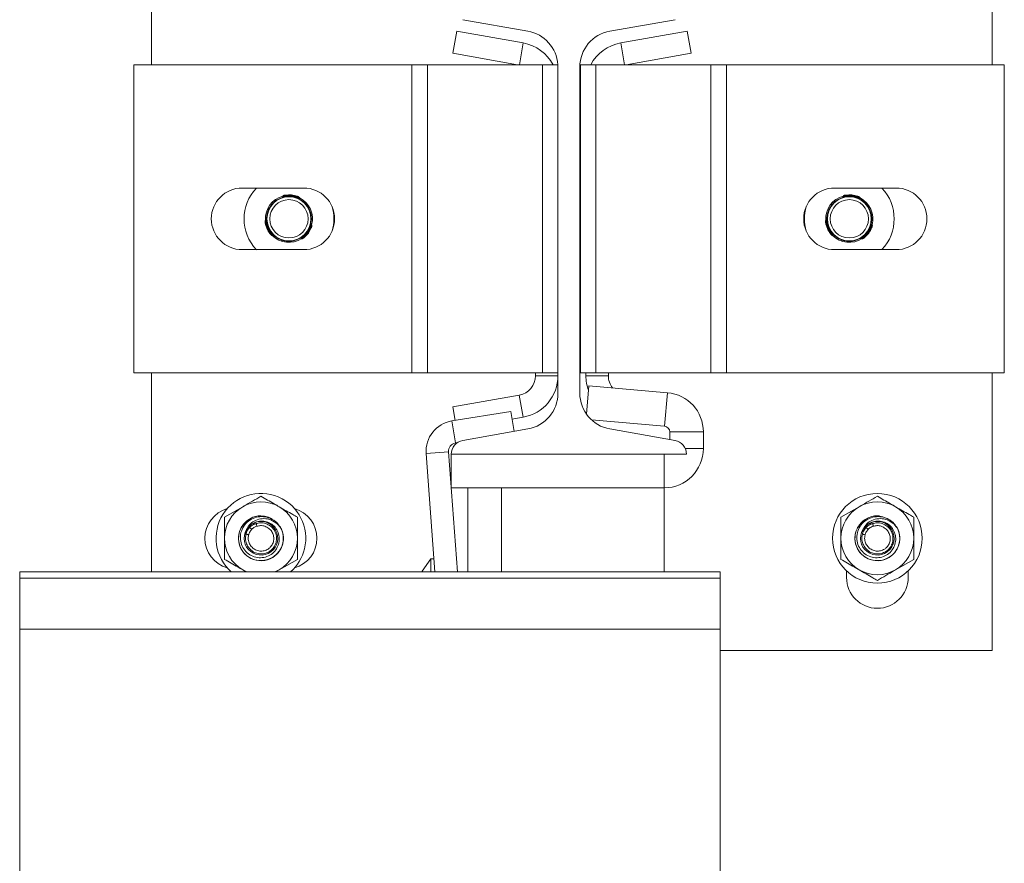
# Model space of a CAD drawing. Header units: millimetres. Extents: x 299 to 1025, y 4 to 1359.
# Tile 18 of 48: x 849 to 1025, y 436 to 587. Entities that reach past the tile are written whole.
import ezdxf

# ---------------------------------------------------------------- set-up
doc = ezdxf.new("R2010")
doc.units = ezdxf.units.MM

msp = doc.modelspace()

# ---------------------------------------------------------------- linework, layer by layer
at = {"color": 7, "linetype": 'Continuous', "lineweight": 15}
for p, q in [((872.46, 578.86), (872.46, 624.36)), ((1022.46, 624.36), (1022.46, 578.86)), ((939.59, 584.85), (927.98, 586.89)), ((965.85, 586.89), (954.23, 584.85)), ((926.89, 584.84), (926.19, 580.9)), ((938.76, 582.74), (926.89, 584.84)), ((968.04, 584.84), (956.16, 582.74)), ((968.04, 584.84), (968.73, 580.9)), ((937.77, 578.86), (926.19, 580.9)), ((968.73, 580.9), (957.16, 578.86)), ((869.31, 578.86), (869.31, 523.86)), ((918.91, 578.86), (869.31, 578.86)), ((918.91, 578.86), (918.91, 523.86)), ((918.91, 578.86), (921.66, 578.86)), ((921.66, 578.86), (921.66, 523.86)), ((942.21, 578.86), (921.66, 578.86)), ((942.21, 578.86), (942.21, 523.86)), ((942.21, 578.86), (944.96, 578.86)), ((944.96, 578.86), (944.96, 523.86)), ((948.86, 578.45), (948.86, 520.27)), ((948.96, 578.86), (951.71, 578.86)), ((948.96, 523.86), (948.96, 578.86)), ((951.71, 523.86), (951.71, 578.86)), ((972.27, 578.86), (951.71, 578.86)), ((972.27, 578.86), (975.02, 578.86)), ((972.27, 523.86), (972.27, 578.86)), ((975.02, 523.86), (975.02, 578.86)), ((1024.61, 578.86), (975.02, 578.86)), ((1024.61, 523.86), (1024.61, 578.86)), ((899.61, 556.86), (888.61, 556.86)), ((895.89, 555.43), (895.87, 555.27)), ((896.39, 555.42), (896.4, 555.51)), ((898.38, 555.2), (898.39, 555.3)), ((898.61, 555.22), (898.78, 555.14)), ((948.96, 556.36), (948.86, 556.36)), ((1005.31, 556.86), (994.31, 556.86)), ((995.89, 555.43), (995.87, 555.27)), ((996.39, 555.42), (996.4, 555.51)), ((998.38, 555.2), (998.39, 555.3)), ((894.23, 554.28), (894.29, 554.23)), ((898.85, 554.95), (898.87, 555.12)), ((900.25, 553.64), (900.18, 553.6)), ((994.23, 554.28), (994.29, 554.23)), ((998.85, 554.95), (998.87, 555.12)), ((1000.25, 553.64), (1000.18, 553.6)), ((893.34, 553.06), (893.41, 553.02)), ((900.32, 553.39), (900.39, 553.42)), ((900.79, 552.51), (900.72, 552.48)), ((900.86, 552.26), (900.79, 552.23)), ((993.34, 553.06), (993.41, 553.02)), ((1000.32, 553.39), (1000.39, 553.42)), ((1000.79, 552.51), (1000.72, 552.48)), ((1000.86, 552.26), (1000.79, 552.23)), ((892.9, 551.19), (892.75, 551.13)), ((892.92, 550.66), (892.84, 550.62)), ((901.03, 550.25), (900.9, 550.34)), ((992.9, 551.19), (992.75, 551.13)), ((992.92, 550.66), (992.84, 550.62)), ((1001.03, 550.25), (1000.9, 550.34)), ((893.73, 548.83), (893.65, 548.79)), ((893.97, 548.39), (894.12, 548.45)), ((899.59, 548.21), (899.66, 548.15)), ((900.76, 549.82), (900.84, 549.77)), ((993.73, 548.83), (993.65, 548.79)), ((993.81, 548.89), (993.73, 548.83)), ((993.97, 548.39), (994.12, 548.45)), ((999.59, 548.21), (999.66, 548.15)), ((1000.76, 549.82), (1000.84, 549.77)), ((895.8, 547.53), (895.81, 547.61)), ((897.29, 547.37), (897.3, 547.45)), ((899.13, 547.92), (899.27, 547.82)), ((995.8, 547.53), (995.81, 547.61)), ((997.29, 547.37), (997.3, 547.45)), ((999.13, 547.92), (999.27, 547.82)), ((888.61, 545.86), (899.61, 545.86)), ((948.86, 546.36), (948.96, 546.36)), ((994.31, 545.86), (1005.31, 545.86)), ((948.86, 544.36), (948.96, 544.36)), ((869.31, 523.86), (918.91, 523.86)), ((872.46, 488.36), (872.46, 523.86)), ((921.66, 523.86), (918.91, 523.86)), ((921.66, 523.86), (942.21, 523.86)), ((940.96, 523.36), (940.96, 523.86)), ((944.96, 523.86), (942.21, 523.86)), ((944.96, 520.27), (944.96, 523.86)), ((951.71, 523.86), (948.96, 523.86)), ((949.96, 523.86), (949.96, 523.36)), ((951.71, 523.86), (972.27, 523.86)), ((953.96, 523.86), (953.96, 523.36)), ((975.02, 523.86), (972.27, 523.86)), ((975.02, 523.86), (1024.61, 523.86)), ((1022.46, 523.86), (1022.46, 474.36)), ((944.96, 523.36), (940.96, 523.36)), ((949.96, 523.36), (953.96, 523.36)), ((950.49, 521.56), (950.05, 516.52)), ((964.52, 520.33), (950.49, 521.56)), ((964, 514.35), (964.52, 520.33)), ((926.19, 517.81), (938.07, 519.91)), ((938.07, 519.91), (938.76, 515.97)), ((936.54, 517.01), (926.05, 515.3)), ((926.62, 515.4), (926.19, 517.81)), ((936.54, 517.01), (937.12, 513.43)), ((926.69, 511.36), (926.05, 515.3)), ((936.76, 515.62), (938.76, 515.97)), ((964, 514.35), (950.95, 515.49)), ((927.98, 511.82), (939.59, 513.87)), ((954.23, 513.87), (965.85, 511.82)), ((970.91, 513.36), (964.91, 513.36)), ((964.91, 511.98), (964.91, 513.36)), ((970.91, 510.36), (970.91, 513.36)), ((926.98, 511.4), (926.69, 511.36)), ((925.44, 509.76), (921.45, 509.47)), ((927.02, 488.36), (925.44, 509.76)), ((923.01, 488.36), (921.45, 509.47)), ((967.91, 509.36), (925.91, 509.36)), ((925.91, 503.36), (925.91, 509.36)), ((963.91, 503.36), (963.91, 509.36)), ((925.91, 503.36), (963.91, 503.36)), ((928.91, 488.36), (928.91, 503.36)), ((963.91, 488.36), (963.91, 503.36)), ((885.46, 498.11), (888.71, 499.99)), ((995.46, 498.11), (998.71, 499.99)), ((898.46, 498.11), (898.46, 494.36)), ((1008.46, 498.11), (1008.46, 494.36)), ((889.29, 495.1), (889.4, 495.91)), ((889.84, 496.37), (889.94, 496.28)), ((890.29, 496.85), (891.1, 496.99)), ((999.29, 495.1), (999.4, 495.91)), ((999.84, 496.37), (999.94, 496.28)), ((1000.29, 496.85), (1001.1, 496.99)), ((885.46, 490.6), (885.46, 494.36)), ((995.46, 490.6), (995.46, 494.36)), ((898.46, 490.6), (895.21, 488.73)), ((922.84, 490.68), (922.3, 490.68)), ((922.3, 488.36), (922.3, 490.68)), ((1008.46, 490.6), (1005.21, 488.73)), ((889.46, 488.36), (888.71, 488.73)), ((889.35, 488.36), (888.71, 488.73)), ((895.21, 488.73), (894.46, 488.36)), ((996.46, 487.36), (996.46, 488.55)), ((1007.46, 488.55), (1007.46, 487.36)), ((973.91, 488.36), (848.91, 488.36)), ((848.91, 487.23), (848.91, 488.36)), ((973.91, 487.23), (848.91, 487.23)), ((848.91, 478.13), (848.91, 487.23)), ((973.91, 487.23), (973.91, 488.36)), ((973.91, 478.13), (973.91, 487.23)), ((848.91, 478.13), (973.91, 478.13)), ((848.91, 478.13), (848.91, 198.58)), ((973.91, 478.13), (973.91, 198.58)), ((1022.46, 474.36), (973.91, 474.36))]:
    msp.add_line(p, q, dxfattribs=at)
at = {"color": 8, "linetype": 'Continuous', "lineweight": 15}
for p, q in [((938.08, 578.86), (938.76, 582.74)), ((956.85, 578.86), (956.16, 582.74)), ((895.08, 554.89), (895.15, 554.84)), ((899.54, 554.41), (899.46, 554.38)), ((995.08, 554.89), (995.15, 554.84)), ((999.54, 554.41), (999.46, 554.38)), ((893.02, 552.06), (893.09, 552.01)), ((993.02, 552.06), (993.09, 552.01)), ((900.96, 551.22), (900.88, 551.18)), ((1000.96, 551.22), (1000.88, 551.18)), ((894.84, 547.96), (894.85, 548.05)), ((898.32, 547.59), (898.33, 547.68)), ((994.84, 547.96), (994.85, 548.05)), ((998.32, 547.59), (998.33, 547.68)), ((967.7, 510.36), (970.91, 510.36)), ((934.91, 488.36), (934.91, 503.36))]:
    msp.add_line(p, q, dxfattribs=at)
at = {"color": 8, "linetype": 'Continuous', "lineweight": 15, "flags": 128}
for points in [[(895.88, 555.27), (895.87, 555.27), (895.92, 555.29), (896.01, 555.32), (896.14, 555.36), (896.31, 555.4), (896.39, 555.42), (896.39, 555.42), (896.39, 555.42)], [(898.86, 555.12), (898.86, 555.12), (898.82, 555.14), (898.73, 555.17), (898.6, 555.22), (898.44, 555.28), (898.39, 555.3), (898.39, 555.3), (898.39, 555.3)], [(995.88, 555.27), (995.87, 555.27), (995.92, 555.29), (996.01, 555.32), (996.14, 555.36), (996.31, 555.4), (996.39, 555.42), (996.39, 555.42), (996.39, 555.42)], [(998.86, 555.12), (998.86, 555.12), (998.82, 555.14), (998.73, 555.17), (998.6, 555.22), (998.44, 555.28), (998.39, 555.3), (998.39, 555.3), (998.39, 555.3)], [(892.75, 551.12), (892.75, 551.12), (892.76, 551.07), (892.77, 550.98), (892.79, 550.84), (892.82, 550.68), (892.84, 550.62), (892.84, 550.62), (892.84, 550.62)], [(900.9, 550.34), (900.9, 550.34), (900.89, 550.3), (900.87, 550.2), (900.84, 550.07), (900.79, 549.9), (900.76, 549.82), (900.76, 549.82), (900.76, 549.82)], [(992.75, 551.12), (992.75, 551.12), (992.76, 551.07), (992.77, 550.98), (992.79, 550.84), (992.82, 550.68), (992.84, 550.62), (992.84, 550.62), (992.84, 550.62)], [(1000.9, 550.34), (1000.9, 550.34), (1000.89, 550.3), (1000.87, 550.2), (1000.84, 550.07), (1000.79, 549.9), (1000.76, 549.82), (1000.76, 549.82), (1000.76, 549.82)], [(894.11, 548.46), (894.12, 548.46), (894.08, 548.49), (894.01, 548.55), (893.91, 548.64), (893.79, 548.77), (893.73, 548.83), (893.73, 548.83), (893.73, 548.83)], [(994.11, 548.46), (994.12, 548.46), (994.08, 548.49), (994.01, 548.55), (993.91, 548.64), (993.79, 548.77), (993.73, 548.83), (993.73, 548.83), (993.73, 548.83)], [(899.27, 547.83), (899.27, 547.83), (899.31, 547.86), (899.38, 547.92), (899.49, 548), (899.62, 548.11), (899.66, 548.15), (899.66, 548.15), (899.66, 548.15)], [(999.27, 547.83), (999.27, 547.83), (999.31, 547.86), (999.38, 547.92), (999.49, 548), (999.62, 548.11), (999.66, 548.15), (999.66, 548.15), (999.66, 548.15)]]:
    msp.add_lwpolyline(points, dxfattribs=at)
at = {"color": 7, "linetype": 'Continuous', "lineweight": 15, "flags": 128}
for points in [[(896.4, 555.51), (896.39, 555.53), (896.39, 555.55), (896.39, 555.56), (896.39, 555.58), (896.39, 555.59), (896.38, 555.6), (896.38, 555.61), (896.38, 555.61)], [(896.4, 555.32), (896.4, 555.32), (896.4, 555.32), (896.4, 555.33), (896.4, 555.35), (896.4, 555.36), (896.39, 555.38), (896.39, 555.4), (896.39, 555.42)], [(898.39, 555.3), (898.39, 555.32), (898.4, 555.33), (898.41, 555.35), (898.41, 555.36), (898.42, 555.37), (898.42, 555.38), (898.42, 555.39), (898.42, 555.39)], [(996.4, 555.51), (996.39, 555.53), (996.39, 555.55), (996.39, 555.56), (996.39, 555.58), (996.39, 555.59), (996.38, 555.6), (996.38, 555.61), (996.38, 555.61)], [(996.4, 555.32), (996.4, 555.32), (996.4, 555.32), (996.4, 555.33), (996.4, 555.35), (996.4, 555.36), (996.39, 555.38), (996.39, 555.4), (996.39, 555.42)], [(998.39, 555.3), (998.39, 555.32), (998.4, 555.33), (998.41, 555.35), (998.41, 555.36), (998.42, 555.37), (998.42, 555.38), (998.42, 555.39), (998.42, 555.39)], [(898.34, 555.11), (898.34, 555.11), (898.34, 555.12), (898.35, 555.13), (898.35, 555.14), (898.36, 555.15), (898.36, 555.17), (898.37, 555.19), (898.38, 555.2)], [(998.34, 555.11), (998.34, 555.11), (998.34, 555.12), (998.35, 555.13), (998.35, 555.14), (998.36, 555.15), (998.36, 555.17), (998.37, 555.19), (998.38, 555.2)], [(900.39, 553.42), (900.63, 552.96), (900.79, 552.51)], [(1000.39, 553.42), (1000.63, 552.96), (1000.79, 552.51)], [(892.84, 550.62), (892.82, 550.62), (892.8, 550.61), (892.78, 550.61), (892.77, 550.61), (892.75, 550.61), (892.75, 550.6), (892.74, 550.6), (892.74, 550.6)], [(893.02, 550.67), (893.02, 550.67), (893.01, 550.67), (893, 550.67), (892.99, 550.67), (892.98, 550.67), (892.96, 550.66), (892.94, 550.66), (892.92, 550.66)], [(992.84, 550.62), (992.82, 550.62), (992.8, 550.61), (992.78, 550.61), (992.77, 550.61), (992.75, 550.61), (992.75, 550.6), (992.74, 550.6), (992.74, 550.6)], [(993.02, 550.67), (993.02, 550.67), (993.01, 550.67), (993, 550.67), (992.99, 550.67), (992.98, 550.67), (992.96, 550.66), (992.94, 550.66), (992.92, 550.66)], [(893.65, 548.79), (893.63, 548.78), (893.62, 548.77), (893.6, 548.76), (893.59, 548.75), (893.58, 548.74), (893.58, 548.73), (893.57, 548.73), (893.57, 548.73)], [(893.81, 548.89), (893.81, 548.89), (893.81, 548.89), (893.8, 548.88), (893.79, 548.87), (893.78, 548.86), (893.76, 548.85), (893.75, 548.84), (893.73, 548.83)], [(899.52, 548.28), (899.52, 548.28), (899.53, 548.28), (899.53, 548.27), (899.54, 548.26), (899.55, 548.25), (899.56, 548.24), (899.57, 548.22), (899.59, 548.21)], [(900.67, 549.86), (900.67, 549.86), (900.68, 549.86), (900.69, 549.85), (900.7, 549.85), (900.71, 549.84), (900.73, 549.84), (900.75, 549.83), (900.76, 549.82)], [(900.84, 549.77), (900.86, 549.76), (900.88, 549.75), (900.89, 549.75), (900.91, 549.74), (900.92, 549.74), (900.93, 549.73), (900.93, 549.73), (900.93, 549.73)], [(993.65, 548.79), (993.63, 548.78), (993.62, 548.77), (993.6, 548.76), (993.59, 548.75), (993.58, 548.74), (993.58, 548.73), (993.57, 548.73), (993.57, 548.73)], [(999.52, 548.28), (999.52, 548.28), (999.53, 548.28), (999.53, 548.27), (999.54, 548.26), (999.55, 548.25), (999.56, 548.24), (999.57, 548.22), (999.59, 548.21)], [(1000.67, 549.86), (1000.67, 549.86), (1000.68, 549.86), (1000.69, 549.85), (1000.7, 549.85), (1000.71, 549.84), (1000.73, 549.84), (1000.75, 549.83), (1000.76, 549.82)], [(1000.84, 549.77), (1000.86, 549.76), (1000.88, 549.75), (1000.89, 549.75), (1000.91, 549.74), (1000.92, 549.74), (1000.93, 549.73), (1000.93, 549.73), (1000.93, 549.73)], [(899.66, 548.15), (899.68, 548.14), (899.69, 548.12), (899.7, 548.11), (899.71, 548.1), (899.72, 548.09), (899.72, 548.08), (899.72, 548.08), (899.73, 548.07)], [(999.66, 548.15), (999.68, 548.14), (999.69, 548.12), (999.7, 548.11), (999.71, 548.1), (999.72, 548.09), (999.72, 548.08), (999.72, 548.08), (999.73, 548.07)], [(922.3, 490.68), (920.76, 488.5), (920.67, 488.36)]]:
    msp.add_lwpolyline(points, dxfattribs=at)
at = {"color": 7, "linetype": 'Continuous', "lineweight": 15}
for centre, radius in [((896.96, 551.36), 3.92), ((996.96, 551.36), 3.92), ((896.96, 551.36), 3.42), ((996.96, 551.36), 3.42), ((1001.96, 494.36), 8)]:
    msp.add_circle(centre, radius, dxfattribs=at)
for centre, radius, start, end in [((938.46, 578.45), 6.5, 3.6246, 80), ((955.36, 578.45), 6.5, 100, 180), ((937.46, 575.36), 7.5, 27.8181, 80), ((957.46, 575.36), 7.5, 100, 152.1819), ((888.61, 551.36), 5.5, 90, 270), ((896.96, 551.36), 8, 136.5675, 223.5612), ((896.96, 551.36), 4.2, 104.8561, 183.008), ((896.96, 551.36), 4, 49.8765, 117.9876), ((895.77, 555.28), 0.1, 286.9066, 355.5942), ((895.99, 555.42), 0.1, 104.8899, 173.2619), ((896.99, 551.65), 4, 69.0749, 98.7892), ((896.96, 551.36), 4.1, 69.8151, 98.049), ((896.99, 551.65), 3.9, 69.0749, 98.7892), ((898.77, 555.13), 0.1, 355.8223, 62.9742), ((899.61, 551.36), 5.5, 270, 90), ((994.31, 551.36), 5.5, 90, 270), ((996.96, 551.36), 4.2, 104.8561, 183.008), ((996.96, 551.36), 4, 49.8765, 117.9876), ((995.77, 555.28), 0.1, 286.9002, 355.6006), ((995.99, 555.42), 0.1, 104.8899, 173.2619), ((996.99, 551.65), 4, 69.0749, 98.7892), ((996.96, 551.36), 4.1, 69.8151, 98.049), ((996.99, 551.65), 3.9, 69.0749, 98.7892), ((998.77, 555.13), 0.1, 355.8223, 62.9742), ((996.96, 551.36), 8, 316.5675, 43.4325), ((1005.31, 551.36), 5.5, 270, 90), ((896.96, 551.36), 4.2, 344.8561, 63.008), ((896.96, 551.36), 8, 344.1216, 15.8784), ((996.96, 551.36), 8, 164.1851, 195.8149), ((996.96, 551.36), 4.2, 344.8561, 63.008), ((896.96, 551.36), 4, 169.8765, 237.9876), ((996.96, 551.36), 4, 169.8765, 237.9876), ((892.79, 551.04), 0.1, 115.8223, 182.9742), ((896.69, 551.23), 4, 189.0749, 218.7892), ((896.69, 551.23), 3.9, 189.0749, 218.7892), ((896.96, 551.36), 4.1, 189.8151, 218.049), ((896.96, 551.36), 4, 289.8765, 357.9876), ((900.97, 550.17), 0.1, 344.8899, 53.2619), ((992.79, 551.04), 0.1, 115.8223, 182.9742), ((996.69, 551.23), 4, 189.0749, 218.7892), ((996.69, 551.23), 3.9, 189.0749, 218.7892), ((996.96, 551.36), 4.1, 189.8151, 218.049), ((996.96, 551.36), 4, 289.8765, 357.9876), ((1000.97, 550.17), 0.1, 344.8899, 53.2619), ((893.93, 548.48), 0.1, 224.8899, 293.2619), ((896.96, 551.36), 4.2, 224.8561, 303.008), ((896.96, 551.36), 4.1, 309.8151, 338.049), ((897.2, 551.18), 3.9, 309.0749, 338.7892), ((897.2, 551.18), 4, 309.0749, 338.7892), ((993.93, 548.48), 0.1, 224.8899, 293.2619), ((996.96, 551.36), 4.2, 224.8561, 303.008), ((996.96, 551.36), 4.1, 309.8151, 338.049), ((997.2, 551.18), 3.9, 309.0749, 338.7892), ((997.2, 551.18), 4, 309.0749, 338.7892), ((899.07, 547.84), 0.1, 52.7886, 120.9483), ((899.32, 547.9), 0.1, 235.8223, 302.9742), ((999.07, 547.84), 0.1, 52.7878, 120.9489), ((999.32, 547.9), 0.1, 235.8223, 302.9742), ((937.46, 523.36), 3.5, 280, 0), ((937.46, 523.36), 7.5, 280, 0), ((957.46, 523.36), 7.5, 180, 200.1919), ((957.46, 523.36), 3.5, 180, 218.2871), ((938.46, 520.27), 6.5, 280, 0), ((955.36, 520.27), 6.5, 180, 260), ((963.91, 513.36), 7, 0, 85), ((926.93, 509.88), 5.5, 99.2403, 184.2403), ((963.91, 513.36), 1, 0, 85), ((926.93, 509.88), 1.5, 99.2403, 184.2403), ((928.41, 509.36), 2.5, 100, 180), ((965.41, 509.36), 2.5, 0, 80), ((963.91, 510.36), 7, 270, 0), ((891.96, 494.36), 8, 346.4388, 228.5904), ((891.96, 494.36), 6.5, 60, 120), ((1001.96, 494.36), 6.5, 60, 120), ((887.46, 494.36), 5.5, 105.8266, 254.1734), ((891.96, 494.36), 6.5, 120, 180), ((891.96, 494.36), 6.5, 0, 60), ((896.46, 494.36), 5.5, 285.8266, 74.1734), ((1001.96, 494.36), 6.5, 120, 180), ((1001.96, 494.36), 6.5, 0, 60), ((891.96, 494.36), 4, 60, 26.8055), ((891.96, 494.36), 3, 148.8309, 123.8514), ((1001.96, 494.36), 4, 85.4468, 26.8055), ((1001.96, 494.36), 3, 148.8309, 123.8514), ((891.96, 494.36), 4, 26.8055, 29.6369), ((1001.96, 494.36), 4, 26.8055, 29.6369), ((891.96, 494.36), 6.5, 180, 240), ((891.96, 494.36), 6.5, 300, 0), ((1001.96, 494.36), 6.5, 180, 240), ((1001.96, 494.36), 6.5, 300, 0), ((891.96, 494.36), 8, 311.4096, 346.4388), ((1001.96, 494.36), 6.5, 240, 300), ((1001.96, 487.36), 5.5, 180, 0)]:
    msp.add_arc(centre, radius, start, end, dxfattribs=at)
at = {"color": 8, "linetype": 'Continuous', "lineweight": 15}
for points, knots in [([(896.4, 555.51), (896.4, 555.51), (896.34, 555.49), (896.22, 555.49), (896.06, 555.46), (895.95, 555.44), (895.89, 555.43), (895.89, 555.43), (895.89, 555.43)], [0, 0, 0, 0, 0.000077, 0.22455, 0.449208, 0.674567, 0.891633, 1, 1, 1, 1]), ([(996.4, 555.51), (996.4, 555.51), (996.34, 555.49), (996.22, 555.49), (996.06, 555.46), (995.95, 555.44), (995.89, 555.43), (995.89, 555.43), (995.89, 555.43)], [0, 0, 0, 0, 0.000077, 0.224549, 0.449206, 0.674568, 0.891633, 1, 1, 1, 1]), ([(898.38, 555.2), (898.38, 555.2), (898.43, 555.19), (898.53, 555.13), (898.68, 555.06), (898.79, 554.99), (898.85, 554.95), (898.85, 554.95), (898.85, 554.95)], [0, 0, 0, 0, 0.0000713, 0.2022506, 0.4271873, 0.654227, 0.8716661, 1, 1, 1, 1]), ([(998.38, 555.2), (998.38, 555.2), (998.43, 555.19), (998.53, 555.13), (998.68, 555.06), (998.79, 554.99), (998.85, 554.95), (998.85, 554.95), (998.85, 554.95)], [0, 0, 0, 0, 0.000067, 0.20225, 0.427191, 0.654227, 0.871666, 1, 1, 1, 1]), ([(892.92, 550.66), (892.92, 550.66), (892.92, 550.71), (892.9, 550.83), (892.9, 550.99), (892.9, 551.12), (892.9, 551.19), (892.9, 551.19), (892.9, 551.19)], [0, 0, 0, 0, 0.000074, 0.20224, 0.427189, 0.654226, 0.871667, 1, 1, 1, 1]), ([(900.84, 549.77), (900.84, 549.77), (900.87, 549.82), (900.91, 549.93), (900.97, 550.08), (901.01, 550.19), (901.03, 550.25), (901.03, 550.24), (901.03, 550.24)], [0, 0, 0, 0, 0.000063, 0.22455, 0.449202, 0.674561, 0.891631, 1, 1, 1, 1]), ([(992.92, 550.66), (992.92, 550.66), (992.92, 550.71), (992.9, 550.83), (992.9, 550.99), (992.9, 551.12), (992.9, 551.19), (992.9, 551.19), (992.9, 551.19)], [0, 0, 0, 0, 0.000074, 0.20224, 0.427189, 0.654226, 0.871667, 1, 1, 1, 1]), ([(1000.84, 549.77), (1000.84, 549.77), (1000.87, 549.82), (1000.91, 549.93), (1000.97, 550.08), (1001.01, 550.19), (1001.03, 550.25), (1001.03, 550.24), (1001.03, 550.24)], [0, 0, 0, 0, 0.000063, 0.22455, 0.4492035, 0.6745613, 0.8916315, 1, 1, 1, 1]), ([(893.65, 548.79), (893.65, 548.79), (893.68, 548.74), (893.75, 548.65), (893.85, 548.52), (893.93, 548.43), (893.97, 548.39), (893.97, 548.39), (893.96, 548.39)], [0, 0, 0, 0, 0.00007, 0.224539, 0.449201, 0.674564, 0.891632, 1, 1, 1, 1]), ([(899.59, 548.21), (899.59, 548.21), (899.54, 548.18), (899.45, 548.1), (899.31, 548.02), (899.2, 547.96), (899.14, 547.92), (899.14, 547.92), (899.14, 547.92)], [0, 0, 0, 0, 0.00007, 0.202247, 0.427181, 0.654225, 0.871667, 1, 1, 1, 1]), ([(993.65, 548.79), (993.65, 548.79), (993.68, 548.74), (993.75, 548.65), (993.85, 548.52), (993.93, 548.43), (993.97, 548.39), (993.97, 548.39), (993.96, 548.39)], [0, 0, 0, 0, 0.00007, 0.224537, 0.449199, 0.674563, 0.891632, 1, 1, 1, 1]), ([(999.59, 548.21), (999.59, 548.21), (999.54, 548.18), (999.45, 548.1), (999.31, 548.02), (999.2, 547.96), (999.14, 547.92), (999.14, 547.92), (999.14, 547.92)], [0, 0, 0, 0, 0.000066, 0.202247, 0.427179, 0.654226, 0.871666, 1, 1, 1, 1])]:
    msp.add_open_spline(points, degree=3, knots=knots, dxfattribs=at)
at = {"color": 7, "linetype": 'Continuous', "lineweight": 15}
for points, knots in [([(895.97, 555.52), (895.97, 555.52), (895.96, 555.52), (896.01, 555.53), (896.11, 555.56), (896.24, 555.58), (896.33, 555.6), (896.38, 555.61)], [0, 0, 0, 0, 0.106149, 0.319798, 0.544698, 0.771763, 1, 1, 1, 1]), ([(898.42, 555.39), (898.44, 555.38), (898.5, 555.36), (898.6, 555.32), (898.71, 555.27), (898.78, 555.23), (898.82, 555.22), (898.81, 555.22), (898.81, 555.22)], [0, 0, 0, 0, 0.07454, 0.299557, 0.512399, 0.712609, 0.90658, 1, 1, 1, 1]), ([(995.97, 555.52), (995.97, 555.52), (995.96, 555.52), (996.01, 555.53), (996.11, 555.56), (996.24, 555.58), (996.33, 555.6), (996.38, 555.61)], [0, 0, 0, 0, 0.1061489, 0.3197973, 0.5446932, 0.7717637, 1, 1, 1, 1]), ([(998.42, 555.39), (998.44, 555.38), (998.5, 555.36), (998.6, 555.32), (998.71, 555.27), (998.78, 555.23), (998.82, 555.22), (998.81, 555.22), (998.81, 555.22)], [0, 0, 0, 0, 0.0745403, 0.2995579, 0.5123999, 0.7126067, 0.9065803, 1, 1, 1, 1]), ([(893.34, 553.06), (893.35, 553.07), (893.35, 553.07), (893.39, 553.15), (893.46, 553.3), (893.58, 553.49), (893.72, 553.7), (893.87, 553.9), (894.02, 554.07), (894.14, 554.2), (894.22, 554.26), (894.22, 554.27), (894.23, 554.28)], [0, 0, 0, 0, 0.067548, 0.172848, 0.279376, 0.387327, 0.494682, 0.600406, 0.705958, 0.813019, 0.921036, 1, 1, 1, 1]), ([(894.23, 554.28), (894.24, 554.28), (894.25, 554.3), (894.38, 554.41), (894.57, 554.57), (894.82, 554.74), (895, 554.84), (895.08, 554.89)], [0, 0, 0, 0, 0.204182, 0.408372, 0.612326, 0.818131, 1, 1, 1, 1]), ([(898.9, 554.86), (898.89, 554.86), (898.89, 554.86), (898.87, 554.88), (898.86, 554.9), (898.85, 554.93), (898.85, 554.95), (898.85, 554.95)], [0, 0, 0, 0, 0.0842697, 0.2336135, 0.5410941, 0.8244873, 1, 1, 1, 1]), ([(899.54, 554.41), (899.63, 554.33), (899.82, 554.17), (900.03, 553.93), (900.17, 553.74), (900.24, 553.65), (900.25, 553.64), (900.25, 553.64)], [0, 0, 0, 0, 0.227125, 0.454918, 0.667268, 0.872128, 1, 1, 1, 1]), ([(900.25, 553.64), (900.25, 553.63), (900.26, 553.61), (900.32, 553.53), (900.37, 553.45), (900.39, 553.42)], [0, 0, 0, 0, 0.395985, 0.791668, 1, 1, 1, 1]), ([(993.34, 553.06), (993.35, 553.07), (993.35, 553.07), (993.39, 553.15), (993.46, 553.3), (993.58, 553.49), (993.72, 553.7), (993.87, 553.9), (994.02, 554.07), (994.14, 554.2), (994.22, 554.26), (994.22, 554.27), (994.23, 554.28)], [0, 0, 0, 0, 0.0675483, 0.172848, 0.2793757, 0.3873265, 0.4946823, 0.6004052, 0.705958, 0.8130189, 0.9210365, 1, 1, 1, 1]), ([(994.23, 554.28), (994.24, 554.28), (994.25, 554.3), (994.38, 554.41), (994.57, 554.57), (994.82, 554.74), (995, 554.84), (995.08, 554.89)], [0, 0, 0, 0, 0.204181, 0.408373, 0.612325, 0.818131, 1, 1, 1, 1]), ([(998.9, 554.86), (998.89, 554.86), (998.89, 554.86), (998.87, 554.88), (998.86, 554.9), (998.85, 554.93), (998.85, 554.95), (998.85, 554.95)], [0, 0, 0, 0, 0.084269, 0.233611, 0.541088, 0.824485, 1, 1, 1, 1]), ([(999.54, 554.41), (999.63, 554.33), (999.82, 554.17), (1000.03, 553.93), (1000.17, 553.74), (1000.24, 553.65), (1000.25, 553.64), (1000.25, 553.64)], [0, 0, 0, 0, 0.227125, 0.454917, 0.667268, 0.872128, 1, 1, 1, 1]), ([(1000.25, 553.64), (1000.25, 553.63), (1000.26, 553.61), (1000.32, 553.53), (1000.37, 553.45), (1000.39, 553.42)], [0, 0, 0, 0, 0.395984, 0.79167, 1, 1, 1, 1]), ([(893.02, 552.06), (893.04, 552.13), (893.08, 552.33), (893.16, 552.62), (893.26, 552.88), (893.33, 553.04), (893.34, 553.05), (893.34, 553.06)], [0, 0, 0, 0, 0.12884, 0.37694, 0.59572, 0.802081, 1, 1, 1, 1]), ([(900.79, 552.51), (900.79, 552.5), (900.81, 552.43), (900.84, 552.33), (900.86, 552.27), (900.86, 552.27), (900.86, 552.26)], [0, 0, 0, 0, 0.050274, 0.452026, 0.854448, 1, 1, 1, 1]), ([(900.86, 552.26), (900.86, 552.25), (900.87, 552.23), (900.9, 552.07), (900.94, 551.82), (900.96, 551.52), (900.96, 551.31), (900.96, 551.22)], [0, 0, 0, 0, 0.204182, 0.408371, 0.612321, 0.818133, 1, 1, 1, 1]), ([(993.02, 552.06), (993.04, 552.13), (993.08, 552.33), (993.16, 552.62), (993.26, 552.88), (993.33, 553.04), (993.34, 553.05), (993.34, 553.06)], [0, 0, 0, 0, 0.1288395, 0.3769406, 0.5957197, 0.8020811, 1, 1, 1, 1]), ([(1000.79, 552.51), (1000.79, 552.5), (1000.81, 552.43), (1000.84, 552.33), (1000.86, 552.27), (1000.86, 552.27), (1000.86, 552.26)], [0, 0, 0, 0, 0.050274, 0.452026, 0.854448, 1, 1, 1, 1]), ([(1000.86, 552.26), (1000.86, 552.25), (1000.87, 552.23), (1000.9, 552.07), (1000.94, 551.82), (1000.96, 551.52), (1000.96, 551.31), (1000.96, 551.22)], [0, 0, 0, 0, 0.204182, 0.408371, 0.612321, 0.818133, 1, 1, 1, 1]), ([(892.74, 550.6), (892.74, 550.62), (892.73, 550.68), (892.71, 550.79), (892.7, 550.91), (892.7, 550.99), (892.69, 551.03), (892.69, 551.03), (892.69, 551.03)], [0, 0, 0, 0, 0.074542, 0.299549, 0.512392, 0.712605, 0.90658, 1, 1, 1, 1]), ([(892.96, 551.28), (892.96, 551.28), (892.96, 551.27), (892.96, 551.25), (892.94, 551.23), (892.92, 551.2), (892.91, 551.2), (892.9, 551.2)], [0, 0, 0, 0, 0.084309, 0.233599, 0.541035, 0.824486, 1, 1, 1, 1]), ([(900.9, 550.35), (900.9, 550.35), (900.89, 550.35), (900.87, 550.37), (900.86, 550.39), (900.86, 550.41), (900.86, 550.42), (900.86, 550.43), (900.86, 550.44), (900.86, 550.44)], [0, 0, 0, 0, 0.074308, 0.323965, 0.534118, 0.71059, 0.852915, 0.958909, 1, 1, 1, 1]), ([(901.07, 550.14), (901.07, 550.14), (901.07, 550.14), (901.05, 550.09), (901.03, 550), (900.99, 549.87), (900.95, 549.78), (900.93, 549.73)], [0, 0, 0, 0, 0.10615, 0.319801, 0.544696, 0.771775, 1, 1, 1, 1]), ([(992.74, 550.6), (992.74, 550.62), (992.73, 550.68), (992.71, 550.79), (992.7, 550.91), (992.7, 550.99), (992.69, 551.03), (992.69, 551.03), (992.69, 551.03)], [0, 0, 0, 0, 0.074543, 0.299549, 0.512392, 0.712605, 0.90658, 1, 1, 1, 1]), ([(992.96, 551.28), (992.96, 551.28), (992.96, 551.27), (992.96, 551.25), (992.94, 551.23), (992.92, 551.2), (992.91, 551.2), (992.9, 551.2)], [0, 0, 0, 0, 0.084314, 0.233607, 0.541033, 0.824514, 1, 1, 1, 1]), ([(1000.9, 550.35), (1000.9, 550.35), (1000.89, 550.35), (1000.87, 550.37), (1000.86, 550.39), (1000.86, 550.41), (1000.86, 550.42), (1000.86, 550.43), (1000.86, 550.44), (1000.86, 550.44)], [0, 0, 0, 0, 0.074307, 0.323984, 0.534134, 0.710595, 0.852918, 0.958909, 1, 1, 1, 1]), ([(1001.07, 550.14), (1001.07, 550.14), (1001.07, 550.14), (1001.05, 550.09), (1001.03, 550), (1000.99, 549.87), (1000.95, 549.78), (1000.93, 549.73)], [0, 0, 0, 0, 0.10615, 0.319802, 0.544697, 0.771775, 1, 1, 1, 1]), ([(893.85, 548.41), (893.85, 548.41), (893.86, 548.41), (893.82, 548.44), (893.75, 548.52), (893.66, 548.61), (893.6, 548.69), (893.57, 548.73)], [0, 0, 0, 0, 0.106149, 0.319797, 0.544702, 0.771764, 1, 1, 1, 1]), ([(894.12, 548.45), (894.12, 548.45), (894.13, 548.46), (894.15, 548.46), (894.17, 548.46), (894.19, 548.46), (894.21, 548.45), (894.22, 548.44), (894.22, 548.44), (894.22, 548.44)], [0, 0, 0, 0, 0.074301, 0.323993, 0.534156, 0.710541, 0.852877, 0.95883, 1, 1, 1, 1]), ([(993.85, 548.41), (993.85, 548.41), (993.86, 548.41), (993.82, 548.44), (993.75, 548.52), (993.66, 548.61), (993.6, 548.69), (993.57, 548.73)], [0, 0, 0, 0, 0.106149, 0.319798, 0.5447, 0.771761, 1, 1, 1, 1]), ([(994.12, 548.45), (994.12, 548.45), (994.13, 548.46), (994.15, 548.46), (994.17, 548.46), (994.19, 548.46), (994.21, 548.45), (994.22, 548.44), (994.22, 548.44), (994.22, 548.44)], [0, 0, 0, 0, 0.074301, 0.3239917, 0.5341881, 0.7105399, 0.8528758, 0.9588567, 1, 1, 1, 1]), ([(895.8, 547.53), (895.8, 547.53), (895.78, 547.53), (895.66, 547.57), (895.45, 547.65), (895.17, 547.77), (894.96, 547.89), (894.85, 547.96), (894.84, 547.96)], [0, 0, 0, 0, 0.147078, 0.351353, 0.5553, 0.760039, 0.971377, 1, 1, 1, 1]), ([(897.29, 547.37), (897.29, 547.37), (897.28, 547.37), (897.19, 547.36), (897.03, 547.35), (896.8, 547.36), (896.55, 547.37), (896.3, 547.41), (896.08, 547.45), (895.91, 547.5), (895.82, 547.52), (895.81, 547.53), (895.8, 547.53)], [0, 0, 0, 0, 0.067548, 0.172847, 0.279377, 0.387328, 0.494684, 0.600403, 0.705956, 0.813019, 0.921037, 1, 1, 1, 1]), ([(898.32, 547.59), (898.21, 547.56), (897.97, 547.48), (897.65, 547.41), (897.42, 547.38), (897.31, 547.37), (897.3, 547.37), (897.29, 547.37)], [0, 0, 0, 0, 0.227119, 0.454917, 0.667268, 0.872128, 1, 1, 1, 1]), ([(899.73, 548.07), (899.71, 548.06), (899.66, 548.02), (899.58, 547.96), (899.48, 547.89), (899.41, 547.84), (899.38, 547.82), (899.38, 547.82), (899.38, 547.82)], [0, 0, 0, 0, 0.07454, 0.299558, 0.512396, 0.712608, 0.90658, 1, 1, 1, 1]), ([(995.8, 547.53), (995.8, 547.53), (995.78, 547.53), (995.66, 547.57), (995.45, 547.65), (995.17, 547.77), (994.96, 547.89), (994.85, 547.96), (994.84, 547.96)], [0, 0, 0, 0, 0.1470786, 0.3513533, 0.5552991, 0.760039, 0.9713769, 1, 1, 1, 1]), ([(997.29, 547.37), (997.29, 547.37), (997.28, 547.37), (997.19, 547.36), (997.03, 547.35), (996.8, 547.36), (996.55, 547.37), (996.3, 547.41), (996.08, 547.45), (995.91, 547.5), (995.82, 547.52), (995.81, 547.53), (995.8, 547.53)], [0, 0, 0, 0, 0.067548, 0.172847, 0.279377, 0.387327, 0.494686, 0.600402, 0.705957, 0.81302, 0.921037, 1, 1, 1, 1]), ([(998.32, 547.59), (998.21, 547.56), (997.97, 547.48), (997.65, 547.41), (997.42, 547.38), (997.31, 547.37), (997.3, 547.37), (997.29, 547.37)], [0, 0, 0, 0, 0.227117, 0.454916, 0.667267, 0.872128, 1, 1, 1, 1]), ([(999.73, 548.07), (999.71, 548.06), (999.66, 548.02), (999.58, 547.96), (999.48, 547.89), (999.41, 547.84), (999.38, 547.82), (999.38, 547.82), (999.38, 547.82)], [0, 0, 0, 0, 0.07454, 0.29955, 0.512392, 0.712607, 0.90658, 1, 1, 1, 1]), ([(888.71, 499.99), (888.79, 500.03), (889.89, 500.66), (890.96, 501.28), (891.96, 501.86)], [0, 0, 0, 0, 0.070213, 1, 1, 1, 1]), ([(895.21, 499.99), (894.92, 500.16), (893.82, 500.79), (892.75, 501.41), (891.96, 501.86)], [0, 0, 0, 0, 0.2686326, 1, 1, 1, 1]), ([(998.71, 499.99), (998.79, 500.03), (999.89, 500.66), (1000.96, 501.28), (1001.96, 501.86)], [0, 0, 0, 0, 0.070212, 1, 1, 1, 1]), ([(1005.21, 499.99), (1004.92, 500.16), (1003.82, 500.79), (1002.75, 501.41), (1001.96, 501.86)], [0, 0, 0, 0, 0.268633, 1, 1, 1, 1]), ([(898.46, 498.11), (898.19, 498.27), (897.13, 498.88), (896.03, 499.51), (895.21, 499.99)], [0, 0, 0, 0, 0.257554, 1, 1, 1, 1]), ([(1008.46, 498.11), (1008.19, 498.27), (1007.13, 498.88), (1006.03, 499.51), (1005.21, 499.99)], [0, 0, 0, 0, 0.2575547, 1, 1, 1, 1]), ([(885.46, 494.36), (885.46, 494.45), (885.46, 495.71), (885.46, 496.95), (885.46, 498.11)], [0, 0, 0, 0, 0.070216, 1, 1, 1, 1]), ([(895.53, 496.16), (895.64, 495.92), (895.97, 495.15), (896.03, 493.7), (895.39, 492.07), (894.05, 490.77), (892.15, 490.18), (890.21, 490.6), (888.76, 491.76), (887.97, 493.33), (887.9, 495.19), (888.73, 497.01), (890.39, 498.19), (892.16, 498.54), (893.07, 498.11), (893.4, 497.96)], [0, 0, 0, 0, 0.036013, 0.112803, 0.190884, 0.267627, 0.359052, 0.449964, 0.526903, 0.604884, 0.681645, 0.773228, 0.863897, 0.952389, 1, 1, 1, 1]), ([(890.29, 496.85), (890.59, 497.02), (891.17, 497.37), (892.21, 497.48), (893.24, 497.28), (894.15, 496.73), (894.84, 495.91), (895.23, 494.89), (895.27, 493.78), (894.94, 492.71), (894.27, 491.8), (893.32, 491.15), (892.2, 490.84), (891.03, 490.91), (889.93, 491.37), (889.03, 492.17), (888.44, 493.24), (888.22, 494.45), (888.42, 495.69), (889.02, 496.8), (889.96, 497.66), (891.14, 498.18), (892.44, 498.28), (893.72, 497.95), (894.77, 497.26), (895.23, 496.62), (895.44, 496.33)], [0, 0, 0, 0, 0.036763, 0.073524, 0.110532, 0.148496, 0.186435, 0.225438, 0.264594, 0.304343, 0.34471, 0.385221, 0.42679, 0.468337, 0.510842, 0.553606, 0.596862, 0.640834, 0.684859, 0.730035, 0.77519, 0.821207, 0.867578, 0.914353, 0.96193, 1, 1, 1, 1]), ([(895.53, 496.16), (895.25, 496.51), (894.68, 497.21), (893.47, 497.79), (892.19, 497.93), (891, 497.64), (889.98, 496.95), (889.6, 496.26), (889.4, 495.91)], [0, 0, 0, 0, 0.176976, 0.357362, 0.521933, 0.686865, 0.838102, 1, 1, 1, 1]), ([(995.46, 494.36), (995.46, 494.45), (995.46, 495.71), (995.46, 496.95), (995.46, 498.11)], [0, 0, 0, 0, 0.070216, 1, 1, 1, 1]), ([(1005.53, 496.16), (1005.64, 495.92), (1005.97, 495.15), (1006.03, 493.7), (1005.39, 492.07), (1004.05, 490.77), (1002.15, 490.18), (1000.21, 490.6), (998.76, 491.76), (997.97, 493.33), (997.9, 495.19), (998.73, 497.01), (1000.39, 498.19), (1002.16, 498.54), (1003.07, 498.11), (1003.4, 497.96)], [0, 0, 0, 0, 0.036013, 0.112803, 0.190884, 0.267627, 0.359052, 0.449964, 0.526903, 0.604884, 0.681645, 0.773228, 0.863897, 0.952389, 1, 1, 1, 1]), ([(1000.29, 496.85), (1000.59, 497.02), (1001.17, 497.37), (1002.21, 497.48), (1003.24, 497.28), (1004.15, 496.73), (1004.84, 495.91), (1005.23, 494.89), (1005.27, 493.78), (1004.94, 492.71), (1004.27, 491.8), (1003.32, 491.15), (1002.2, 490.84), (1001.03, 490.91), (999.93, 491.37), (999.03, 492.17), (998.44, 493.24), (998.22, 494.45), (998.42, 495.69), (999.02, 496.8), (999.96, 497.66), (1001.14, 498.18), (1002.44, 498.28), (1003.72, 497.95), (1004.77, 497.26), (1005.23, 496.62), (1005.44, 496.33)], [0, 0, 0, 0, 0.036763, 0.073524, 0.110532, 0.148496, 0.186435, 0.225438, 0.264594, 0.304343, 0.34471, 0.385221, 0.42679, 0.468337, 0.510842, 0.553606, 0.596862, 0.640834, 0.684859, 0.730034, 0.77519, 0.821207, 0.867578, 0.914353, 0.96193, 1, 1, 1, 1]), ([(1005.53, 496.16), (1005.25, 496.51), (1004.68, 497.21), (1003.47, 497.79), (1002.19, 497.93), (1001, 497.64), (999.98, 496.95), (999.6, 496.26), (999.4, 495.91)], [0, 0, 0, 0, 0.176976, 0.357362, 0.521933, 0.686865, 0.838102, 1, 1, 1, 1]), ([(891.1, 496.99), (891.1, 496.99), (891.37, 496.99), (891.93, 497.21), (892.85, 497.01), (893.69, 496.57), (894.34, 495.87), (894.72, 495), (894.79, 494.07), (894.55, 493.16), (894.08, 492.46), (893.43, 491.93), (892.65, 491.59), (891.69, 491.53), (890.77, 491.8), (889.98, 492.36), (889.52, 493.02), (889.24, 493.76), (889.16, 494.43), (889.25, 494.92), (889.29, 495.09), (889.29, 495.09)], [0, 0, 0, 0, 0.000004, 0.054177, 0.119244, 0.183991, 0.247986, 0.311203, 0.374023, 0.43698, 0.499902, 0.544026, 0.607299, 0.671403, 0.736238, 0.801305, 0.866022, 0.898047, 0.962878, 0.999996, 1, 1, 1, 1]), ([(889.29, 495.1), (889.29, 495.1), (889.3, 495.13), (889.35, 495.31), (889.47, 495.62), (889.67, 495.99), (889.87, 496.18), (889.94, 496.28), (889.94, 496.28)], [0, 0, 0, 0, 0.000045, 0.080477, 0.398424, 0.741593, 0.999947, 1, 1, 1, 1]), ([(889.84, 496.37), (889.76, 496.3), (889.64, 496.19), (889.5, 496.04), (889.43, 495.95), (889.4, 495.91)], [0, 0, 0, 0, 0.497078, 0.748203, 1, 1, 1, 1]), ([(889.77, 494.98), (889.74, 494.83), (889.66, 494.42), (889.73, 493.87), (889.96, 493.26), (890.34, 492.72), (890.99, 492.26), (891.75, 492.04), (892.53, 492.08), (893.18, 492.36), (893.7, 492.79), (894.09, 493.37), (894.29, 494.11), (894.23, 494.88), (893.91, 495.59), (893.38, 496.17), (892.68, 496.54), (891.93, 496.67), (891.46, 496.56), (891.24, 496.51)], [0, 0, 0, 0, 0.037684, 0.102525, 0.134591, 0.199413, 0.264524, 0.329265, 0.39314, 0.456136, 0.500097, 0.562775, 0.625458, 0.688084, 0.751245, 0.815307, 0.880156, 0.945262, 1, 1, 1, 1]), ([(890.3, 495.93), (890.24, 495.86), (890.09, 495.7), (889.92, 495.4), (889.82, 495.15), (889.78, 495.01), (889.77, 494.98)], [0, 0, 0, 0, 0.261194, 0.600227, 0.914308, 1, 1, 1, 1]), ([(890.29, 496.85), (890.21, 496.77), (890.09, 496.67), (889.94, 496.5), (889.88, 496.42), (889.84, 496.37)], [0, 0, 0, 0, 0.4970041, 0.748109, 1, 1, 1, 1]), ([(889.94, 496.28), (889.94, 496.28), (889.96, 496.29), (890.05, 496.41), (890.27, 496.58), (890.63, 496.83), (890.94, 496.91), (891.1, 496.99), (891.1, 496.99)], [0, 0, 0, 0, 0.0000367, 0.0468043, 0.322932, 0.6001326, 0.9999517, 1, 1, 1, 1]), ([(890.3, 495.93), (890.29, 495.94), (890.28, 495.96), (890.22, 496.01), (890.13, 496.09), (890.03, 496.19), (889.96, 496.26), (889.95, 496.27), (889.94, 496.28)], [0, 0, 0, 0, 0.038787, 0.090415, 0.317823, 0.545231, 0.772612, 1, 1, 1, 1]), ([(891.24, 496.51), (891.1, 496.46), (890.86, 496.38), (890.57, 496.18), (890.4, 496.04), (890.31, 495.95), (890.3, 495.93)], [0, 0, 0, 0, 0.401299, 0.674873, 0.948411, 1, 1, 1, 1]), ([(891.1, 496.99), (891.1, 496.99), (891.1, 496.99), (891.1, 496.99), (891.1, 496.99)], [0, 0, 0, 0, 0.688229, 1, 1, 1, 1]), ([(891.1, 496.99), (891.1, 496.98), (891.11, 496.97), (891.14, 496.87), (891.17, 496.75), (891.21, 496.63), (891.23, 496.55), (891.24, 496.52), (891.24, 496.51)], [0, 0, 0, 0, 0.224082, 0.448159, 0.672246, 0.896355, 0.961096, 1, 1, 1, 1]), ([(891.1, 496.99), (891.1, 496.99), (891.1, 496.99), (891.1, 496.99), (891.1, 496.99)], [0, 0, 0, 0, 0.960134, 1, 1, 1, 1]), ([(1001.1, 496.99), (1001.1, 496.99), (1001.37, 496.99), (1001.93, 497.21), (1002.85, 497.01), (1003.69, 496.57), (1004.34, 495.87), (1004.72, 495), (1004.79, 494.07), (1004.55, 493.16), (1004.08, 492.46), (1003.43, 491.93), (1002.65, 491.59), (1001.69, 491.53), (1000.77, 491.8), (999.98, 492.36), (999.52, 493.02), (999.24, 493.76), (999.16, 494.43), (999.25, 494.92), (999.29, 495.09), (999.29, 495.09)], [0, 0, 0, 0, 0.000004, 0.054177, 0.119245, 0.183991, 0.247986, 0.311203, 0.374023, 0.43698, 0.499903, 0.544026, 0.6073, 0.671403, 0.736238, 0.801305, 0.866023, 0.898047, 0.962878, 0.999996, 1, 1, 1, 1]), ([(999.29, 495.1), (999.29, 495.1), (999.3, 495.13), (999.34, 495.31), (999.47, 495.62), (999.67, 495.99), (999.88, 496.18), (999.94, 496.28), (999.94, 496.28)], [0, 0, 0, 0, 0.0000452, 0.0804787, 0.3984234, 0.7415948, 0.9999483, 1, 1, 1, 1]), ([(999.84, 496.37), (999.76, 496.3), (999.64, 496.19), (999.5, 496.04), (999.43, 495.95), (999.4, 495.91)], [0, 0, 0, 0, 0.497077, 0.748201, 1, 1, 1, 1]), ([(999.77, 494.98), (999.74, 494.83), (999.66, 494.42), (999.73, 493.87), (999.96, 493.26), (1000.34, 492.72), (1000.99, 492.26), (1001.75, 492.04), (1002.53, 492.08), (1003.18, 492.36), (1003.7, 492.79), (1004.09, 493.37), (1004.29, 494.11), (1004.23, 494.88), (1003.91, 495.59), (1003.38, 496.17), (1002.68, 496.54), (1001.93, 496.67), (1001.46, 496.56), (1001.24, 496.51)], [0, 0, 0, 0, 0.037684, 0.102525, 0.134591, 0.199413, 0.264524, 0.329265, 0.39314, 0.456136, 0.500097, 0.562775, 0.625458, 0.688084, 0.751244, 0.815307, 0.880156, 0.945261, 1, 1, 1, 1]), ([(1000.3, 495.93), (1000.24, 495.86), (1000.09, 495.7), (999.92, 495.4), (999.82, 495.15), (999.78, 495.01), (999.77, 494.98)], [0, 0, 0, 0, 0.261193, 0.600224, 0.914306, 1, 1, 1, 1]), ([(1000.29, 496.85), (1000.21, 496.77), (1000.09, 496.67), (999.94, 496.5), (999.88, 496.42), (999.84, 496.37)], [0, 0, 0, 0, 0.496998, 0.748103, 1, 1, 1, 1]), ([(999.94, 496.28), (999.94, 496.28), (999.96, 496.29), (1000.05, 496.41), (1000.27, 496.58), (1000.63, 496.84), (1000.94, 496.9), (1001.1, 496.99), (1001.1, 496.99)], [0, 0, 0, 0, 0.000035, 0.046806, 0.322933, 0.600136, 0.999956, 1, 1, 1, 1]), ([(1000.3, 495.93), (1000.29, 495.94), (1000.28, 495.96), (1000.22, 496.01), (1000.13, 496.09), (1000.03, 496.19), (999.96, 496.26), (999.95, 496.27), (999.94, 496.28)], [0, 0, 0, 0, 0.038784, 0.090408, 0.317818, 0.54523, 0.77261, 1, 1, 1, 1]), ([(1001.24, 496.51), (1001.1, 496.46), (1000.86, 496.38), (1000.57, 496.18), (1000.4, 496.04), (1000.31, 495.95), (1000.3, 495.93)], [0, 0, 0, 0, 0.401299, 0.674871, 0.948409, 1, 1, 1, 1]), ([(1001.1, 496.99), (1001.1, 496.99), (1001.1, 496.99), (1001.1, 496.99), (1001.1, 496.99)], [0, 0, 0, 0, 0.688291, 1, 1, 1, 1]), ([(1001.1, 496.99), (1001.1, 496.98), (1001.11, 496.97), (1001.14, 496.87), (1001.17, 496.75), (1001.21, 496.63), (1001.23, 496.55), (1001.24, 496.52), (1001.24, 496.51)], [0, 0, 0, 0, 0.224082, 0.44816, 0.672249, 0.896358, 0.961098, 1, 1, 1, 1]), ([(1001.1, 496.99), (1001.1, 496.99), (1001.1, 496.99), (1001.1, 496.99), (1001.1, 496.99)], [0, 0, 0, 0, 0.963988, 1, 1, 1, 1]), ([(889.29, 495.1), (889.3, 495.09), (889.32, 495.09), (889.41, 495.07), (889.54, 495.03), (889.66, 495), (889.74, 494.98), (889.76, 494.98), (889.77, 494.98)], [0, 0, 0, 0, 0.224163, 0.448324, 0.672495, 0.89668, 0.960779, 1, 1, 1, 1]), ([(889.29, 495.1), (889.29, 495.1), (889.29, 495.1), (889.29, 495.1), (889.29, 495.1)], [0, 0, 0, 0, 0.689998, 1, 1, 1, 1]), ([(889.29, 495.09), (889.29, 495.09), (889.29, 495.1), (889.29, 495.1), (889.29, 495.1)], [0, 0, 0, 0, 0.0376423, 1, 1, 1, 1]), ([(898.46, 494.36), (898.46, 494.27), (898.46, 493), (898.46, 491.76), (898.46, 490.6)], [0, 0, 0, 0, 0.070216, 1, 1, 1, 1]), ([(999.29, 495.1), (999.3, 495.09), (999.32, 495.09), (999.41, 495.07), (999.54, 495.03), (999.66, 495), (999.74, 494.98), (999.76, 494.98), (999.77, 494.98)], [0, 0, 0, 0, 0.224165, 0.448327, 0.672494, 0.896685, 0.960779, 1, 1, 1, 1]), ([(999.29, 495.1), (999.29, 495.1), (999.29, 495.1), (999.29, 495.1), (999.29, 495.1)], [0, 0, 0, 0, 0.689998, 1, 1, 1, 1]), ([(999.29, 495.09), (999.29, 495.09), (999.29, 495.1), (999.29, 495.1), (999.29, 495.1)], [0, 0, 0, 0, 0.0376423, 1, 1, 1, 1]), ([(1008.46, 494.36), (1008.46, 494.27), (1008.46, 493), (1008.46, 491.76), (1008.46, 490.6)], [0, 0, 0, 0, 0.070216, 1, 1, 1, 1]), ([(888.71, 488.73), (888.42, 488.9), (887.32, 489.53), (886.25, 490.15), (885.46, 490.6)], [0, 0, 0, 0, 0.268633, 1, 1, 1, 1]), ([(998.71, 488.73), (998.42, 488.9), (997.32, 489.53), (996.25, 490.15), (995.46, 490.6)], [0, 0, 0, 0, 0.268633, 1, 1, 1, 1]), ([(895.21, 488.73), (895.14, 488.68), (894.92, 488.56), (894.71, 488.43), (894.57, 488.36)], [0, 0, 0, 0, 0.35667, 1, 1, 1, 1]), ([(1001.96, 486.85), (1001.69, 487.01), (1000.63, 487.62), (999.53, 488.26), (998.71, 488.73)], [0, 0, 0, 0, 0.2575506, 1, 1, 1, 1]), ([(1005.21, 488.73), (1005.14, 488.68), (1004.04, 488.05), (1002.96, 487.43), (1001.96, 486.85)], [0, 0, 0, 0, 0.070217, 1, 1, 1, 1])]:
    msp.add_open_spline(points, degree=3, knots=knots, dxfattribs=at)

doc.saveas('drawing.dxf')
